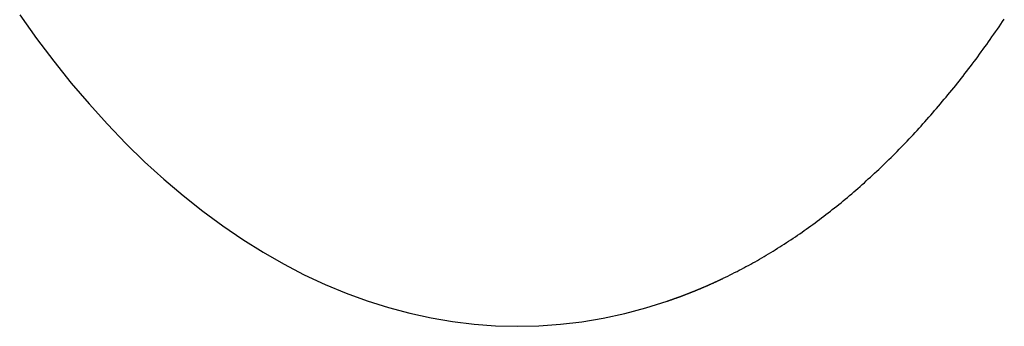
# Model space of a CAD drawing. Extents: x 987 to 2641, y 1244 to 2490.
# Tile 25 of 138: x 1202.13 to 1206.1, y 2063.96 to 2065.19. Entities that reach past the tile are written whole.
import ezdxf

# ---------------------------------------------------------------- set-up
doc = ezdxf.new("R2010")
doc.units = 0
doc.layers.add('KF_GRAVIS_8_RIGHT', color=7, linetype='CONTINUOUS')

# ---------------------------------------------------------------- blocks, each defined once
blk = doc.blocks.new('KF_GRAVIS_8_RIGHT')
at = {"layer": 'KF_GRAVIS_8_RIGHT'}
for points in [[(99.5305, -80.6992, 0), (99.5983, -80.7939, 0), (99.6676, -80.8854, 0), (99.7383, -80.9735, 0), (99.8104, -81.0581, 0), (99.8838, -81.1393, 0), (99.9585, -81.2169, 0), (100.034, -81.2908, 0), (100.111, -81.3612, 0), (100.189, -81.4277, 0), (100.268, -81.4906, 0), (100.349, -81.5495, 0), (100.429, -81.6047, 0), (100.511, -81.6559, 0), (100.594, -81.7031, 0), (100.677, -81.7464, 0), (100.761, -81.7857, 0), (100.846, -81.8209, 0), (100.931, -81.852, 0), (101.016, -81.8791, 0), (101.102, -81.902, 0), (101.188, -81.9208, 0), (101.275, -81.9355, 0), (101.362, -81.9459, 0), (101.448, -81.9523, 0), (101.535, -81.9544, 0), (101.622, -81.9524, 0), (101.709, -81.9462, 0), (101.796, -81.9358, 0), (101.882, -81.9213, 0), (101.969, -81.9026, 0), (102.054, -81.8798, 0), (102.14, -81.8528, 0)], [(102.365, -81.7607, 0), (102.375, -81.7563, 0), (102.384, -81.7518, 0), (102.393, -81.7472, 0), (102.402, -81.7426, 0), (102.411, -81.7379, 0), (102.421, -81.7332, 0), (102.43, -81.7285, 0), (102.439, -81.7237, 0), (102.448, -81.7188, 0), (102.457, -81.7139, 0), (102.467, -81.7089, 0), (102.476, -81.7039, 0), (102.485, -81.6989, 0), (102.494, -81.6938, 0), (102.503, -81.6886, 0), (102.512, -81.6834, 0), (102.521, -81.6781, 0), (102.53, -81.6728, 0), (102.539, -81.6675, 0), (102.548, -81.6621, 0), (102.557, -81.6566, 0), (102.566, -81.6511, 0), (102.575, -81.6455, 0), (102.584, -81.6399, 0), (102.593, -81.6343, 0), (102.602, -81.6286, 0), (102.611, -81.6228, 0), (102.62, -81.617, 0), (102.629, -81.6111, 0), (102.638, -81.6052, 0), (102.647, -81.5993, 0), (102.656, -81.5933, 0), (102.665, -81.5872, 0), (102.674, -81.5811, 0), (102.683, -81.575, 0), (102.692, -81.5688, 0), (102.7, -81.5626, 0), (102.709, -81.5563, 0), (102.718, -81.5499, 0), (102.727, -81.5435, 0), (102.736, -81.5371, 0), (102.744, -81.5306, 0), (102.753, -81.5241, 0), (102.762, -81.5175, 0), (102.771, -81.5109, 0), (102.779, -81.5042, 0), (102.788, -81.4974, 0), (102.797, -81.4907, 0), (102.805, -81.4838, 0), (102.814, -81.477, 0), (102.823, -81.47, 0), (102.831, -81.4631, 0), (102.84, -81.456, 0), (102.848, -81.449, 0), (102.857, -81.4419, 0), (102.866, -81.4347, 0), (102.874, -81.4275, 0), (102.883, -81.4202, 0), (102.891, -81.4129, 0), (102.9, -81.4056, 0), (102.908, -81.3982, 0), (102.917, -81.3907, 0), (102.925, -81.3833, 0), (102.934, -81.3757, 0), (102.942, -81.3682, 0), (102.95, -81.3605, 0), (102.959, -81.3529, 0), (102.967, -81.3452, 0), (102.975, -81.3374, 0), (102.984, -81.3296, 0), (102.992, -81.3218, 0), (103, -81.3139, 0), (103.009, -81.3059, 0), (103.017, -81.298, 0), (103.025, -81.2899, 0), (103.033, -81.2819, 0), (103.042, -81.2738, 0), (103.05, -81.2656, 0), (103.058, -81.2574, 0), (103.066, -81.2492, 0), (103.074, -81.2409, 0), (103.082, -81.2326, 0), (103.09, -81.2242, 0), (103.099, -81.2158, 0), (103.107, -81.2074, 0), (103.115, -81.1989, 0), (103.123, -81.1904, 0), (103.131, -81.1818, 0), (103.139, -81.1732, 0), (103.147, -81.1646, 0), (103.155, -81.1559, 0), (103.163, -81.1471, 0), (103.17, -81.1384, 0), (103.178, -81.1296, 0), (103.186, -81.1207, 0), (103.194, -81.1118, 0), (103.202, -81.1029, 0), (103.21, -81.0939, 0), (103.217, -81.0849, 0), (103.225, -81.0759, 0), (103.233, -81.0668, 0), (103.241, -81.0577, 0), (103.248, -81.0485, 0), (103.256, -81.0393, 0), (103.264, -81.0301, 0), (103.271, -81.0208, 0), (103.279, -81.0115, 0), (103.287, -81.0021, 0), (103.294, -80.9927, 0), (103.302, -80.9833, 0), (103.309, -80.9739, 0), (103.317, -80.9644, 0), (103.324, -80.9548, 0), (103.332, -80.9453, 0), (103.339, -80.9356, 0), (103.347, -80.926, 0), (103.354, -80.9163, 0), (103.362, -80.9066, 0), (103.369, -80.8969, 0), (103.376, -80.8871, 0), (103.384, -80.8773, 0), (103.391, -80.8674, 0), (103.398, -80.8575, 0), (103.405, -80.8476, 0), (103.413, -80.8376, 0), (103.42, -80.8277, 0), (103.427, -80.8176, 0), (103.434, -80.8076, 0), (103.441, -80.7975, 0), (103.448, -80.7874, 0), (103.456, -80.7772, 0), (103.463, -80.767, 0), (103.47, -80.7568, 0), (103.477, -80.7465, 0), (103.484, -80.7362, 0), (103.491, -80.7259, 0), (103.498, -80.7156, 0)], [(102.14, -81.8528, 0), (102.141, -81.8524, 0), (102.142, -81.852, 0), (102.144, -81.8516, 0), (102.145, -81.8512, 0), (102.146, -81.8508, 0), (102.147, -81.8504, 0), (102.148, -81.85, 0), (102.15, -81.8495, 0), (102.151, -81.8491, 0), (102.152, -81.8487, 0), (102.153, -81.8483, 0), (102.154, -81.8479, 0), (102.155, -81.8475, 0), (102.157, -81.8471, 0), (102.158, -81.8466, 0), (102.159, -81.8462, 0), (102.16, -81.8458, 0), (102.161, -81.8454, 0), (102.163, -81.845, 0), (102.164, -81.8445, 0), (102.165, -81.8441, 0), (102.166, -81.8437, 0), (102.167, -81.8433, 0), (102.169, -81.8428, 0), (102.17, -81.8424, 0), (102.171, -81.842, 0), (102.172, -81.8416, 0), (102.173, -81.8411, 0), (102.175, -81.8407, 0), (102.176, -81.8403, 0), (102.177, -81.8399, 0), (102.178, -81.8394, 0), (102.179, -81.839, 0), (102.18, -81.8386, 0), (102.182, -81.8381, 0), (102.183, -81.8377, 0), (102.184, -81.8373, 0), (102.185, -81.8368, 0), (102.186, -81.8364, 0), (102.188, -81.8359, 0), (102.189, -81.8355, 0), (102.19, -81.8351, 0), (102.191, -81.8346, 0), (102.192, -81.8342, 0), (102.194, -81.8337, 0), (102.195, -81.8333, 0), (102.196, -81.8329, 0), (102.197, -81.8324, 0), (102.198, -81.832, 0), (102.2, -81.8315, 0), (102.201, -81.8311, 0), (102.202, -81.8306, 0), (102.203, -81.8302, 0), (102.204, -81.8297, 0), (102.205, -81.8293, 0), (102.207, -81.8288, 0), (102.208, -81.8284, 0), (102.209, -81.8279, 0), (102.21, -81.8275, 0), (102.211, -81.827, 0), (102.213, -81.8266, 0), (102.214, -81.8261, 0), (102.215, -81.8257, 0), (102.216, -81.8252, 0), (102.217, -81.8247, 0), (102.218, -81.8243, 0), (102.22, -81.8238, 0), (102.221, -81.8234, 0), (102.222, -81.8229, 0), (102.223, -81.8224, 0), (102.224, -81.822, 0), (102.226, -81.8215, 0), (102.227, -81.8211, 0), (102.228, -81.8206, 0), (102.229, -81.8201, 0), (102.23, -81.8197, 0), (102.232, -81.8192, 0), (102.233, -81.8187, 0), (102.234, -81.8183, 0), (102.235, -81.8178, 0), (102.236, -81.8173, 0), (102.237, -81.8168, 0), (102.239, -81.8164, 0), (102.24, -81.8159, 0), (102.241, -81.8154, 0), (102.242, -81.8149, 0), (102.243, -81.8145, 0), (102.245, -81.814, 0), (102.246, -81.8135, 0), (102.247, -81.813, 0), (102.248, -81.8126, 0), (102.249, -81.8121, 0), (102.25, -81.8116, 0), (102.252, -81.8111, 0), (102.253, -81.8106, 0), (102.254, -81.8102, 0), (102.255, -81.8097, 0), (102.256, -81.8092, 0), (102.258, -81.8087, 0), (102.259, -81.8082, 0), (102.26, -81.8077, 0), (102.261, -81.8072, 0), (102.262, -81.8068, 0), (102.263, -81.8063, 0), (102.265, -81.8058, 0), (102.266, -81.8053, 0), (102.267, -81.8048, 0), (102.268, -81.8043, 0), (102.269, -81.8038, 0), (102.27, -81.8033, 0), (102.272, -81.8028, 0), (102.273, -81.8023, 0), (102.274, -81.8018, 0), (102.275, -81.8013, 0), (102.276, -81.8008, 0), (102.278, -81.8003, 0), (102.279, -81.7998, 0), (102.28, -81.7993, 0), (102.281, -81.7988, 0), (102.282, -81.7983, 0), (102.283, -81.7978, 0), (102.285, -81.7973, 0), (102.286, -81.7968, 0), (102.287, -81.7963, 0), (102.288, -81.7958, 0), (102.289, -81.7953, 0), (102.29, -81.7948, 0), (102.292, -81.7943, 0), (102.293, -81.7938, 0), (102.294, -81.7933, 0), (102.295, -81.7928, 0), (102.296, -81.7923, 0), (102.298, -81.7918, 0), (102.299, -81.7912, 0), (102.3, -81.7907, 0), (102.301, -81.7902, 0), (102.302, -81.7897, 0), (102.303, -81.7892, 0), (102.305, -81.7887, 0), (102.306, -81.7881, 0), (102.307, -81.7876, 0), (102.308, -81.7871, 0), (102.309, -81.7866, 0), (102.31, -81.7861, 0), (102.312, -81.7856, 0), (102.313, -81.785, 0), (102.314, -81.7845, 0), (102.315, -81.784, 0), (102.316, -81.7835, 0), (102.317, -81.7829, 0), (102.319, -81.7824, 0), (102.32, -81.7819, 0), (102.321, -81.7814, 0), (102.322, -81.7808, 0), (102.323, -81.7803, 0), (102.325, -81.7798, 0), (102.326, -81.7792, 0), (102.327, -81.7787, 0), (102.328, -81.7782, 0), (102.329, -81.7776, 0), (102.33, -81.7771, 0), (102.332, -81.7766, 0), (102.333, -81.776, 0), (102.334, -81.7755, 0), (102.335, -81.775, 0), (102.336, -81.7744, 0), (102.337, -81.7739, 0), (102.339, -81.7733, 0), (102.34, -81.7728, 0), (102.341, -81.7723, 0), (102.342, -81.7717, 0), (102.343, -81.7712, 0), (102.344, -81.7706, 0), (102.346, -81.7701, 0), (102.347, -81.7695, 0), (102.348, -81.769, 0), (102.349, -81.7684, 0), (102.35, -81.7679, 0), (102.351, -81.7674, 0), (102.353, -81.7668, 0), (102.354, -81.7663, 0), (102.355, -81.7657, 0), (102.356, -81.7652, 0), (102.357, -81.7646, 0), (102.358, -81.764, 0), (102.36, -81.7635, 0), (102.361, -81.7629, 0), (102.362, -81.7624, 0), (102.363, -81.7618, 0), (102.364, -81.7613, 0), (102.365, -81.7607, 0)]]:
    blk.add_polyline3d(points, dxfattribs=at)

msp = doc.modelspace()

# ---------------------------------------------------------------- block references
at = {"layer": 'KF_GRAVIS_8_RIGHT'}
msp.add_blockref('KF_GRAVIS_8_RIGHT', (1102.6033, 2145.913), dxfattribs=at)

doc.saveas('drawing.dxf')
